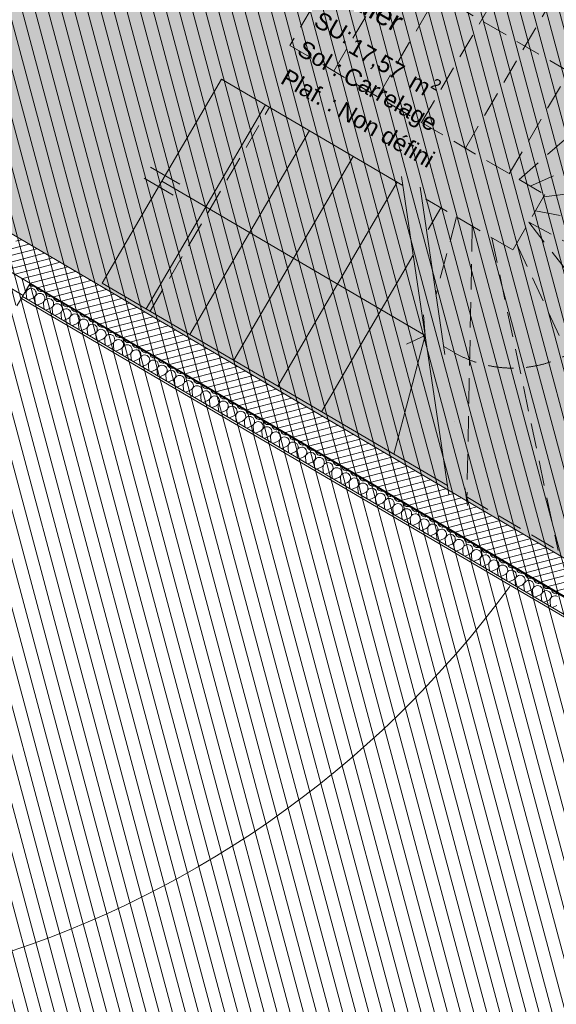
# Model space of a CAD drawing. Header units: millimetres. Extents: x -107151 to 48086, y -42122 to 43779.
# Tile 38 of 38: x -76294 to -73113, y 4220 to 10051. Entities that reach past the tile are written whole.
import ezdxf
from ezdxf.enums import TextEntityAlignment as Align

# ---------------------------------------------------------------- set-up
doc = ezdxf.new("R2010")
doc.units = ezdxf.units.MM
doc.header["$MEASUREMENT"] = 0
for name, pattern in [('Dotted', [6350, 0, -6350]), ('pointillé (1)', [225, 150, -75]), ('Points tirets petits', [2800, 1000, -400, 0, -400, 1000, 0])]:
    doc.linetypes.add(name, pattern=pattern)
for name, color, linetype in [('01-STR_Dalles.ARCHI', 7, 'Continuous'), ('01-STR_Escaliers et ascenseurs.ARCHI', 7, 'Continuous'), ('01-STR_Murs.ARCHI', 7, 'Continuous'), ('03-SURFACE _ Utile.ARCHI', 7, 'Continuous'), ('06-REP _ DESSIN.ARCHI', 7, 'Continuous'), ('Marques de Zone Archicad', 7, 'Continuous')]:
    doc.layers.add(name, color=color, linetype=linetype)
doc.styles.add('STYLE_GENERE_1', font='arial.ttf')
doc.styles.add('STYLE_GENERE_2', font='arial.ttf')
pattern_1 = [(104.61471, (0, 0), (36.286666, 9.461917), [])]
pattern_2 = [(14.61471, (0, 0), (-9.461917, 36.286666), [])]

# ---------------------------------------------------------------- blocks, each defined once
blk = doc.blocks.new('Dalle_2_1', base_point=(-87430.6, 4298.7))
at = {"layer": '01-STR_Dalles.ARCHI', "color": 7, "linetype": 'Continuous', "lineweight": 5, "flags": 128}
blk.add_lwpolyline([(-87430.6, 4298.7), (-82255.2, 1307.4), (-82677.4, 463.1), (-75900.5, -3502.5), (-71923.2, 3207), (-71765.3, 3113.4), (-70549.2, 5164.8), (-77730.5, 9364.8), (-76774.8, 10994.8), (-81450.8, 13736.5), (-82582.8, 11814.7), (-81961.1, 11448.4), (-82923.4, 9806), (-83760.5, 10296.5), (-83793.1, 10243.2)], close=True, dxfattribs=at)
blk = doc.blocks.new('Dalle_3_1', base_point=(-81450.8, 13736.5))
at = {"layer": '01-STR_Dalles.ARCHI', "color": 7, "linetype": 'Continuous', "lineweight": 5, "flags": 128}
blk.add_lwpolyline([(-81450.8, 13736.5), (-76774.8, 10994.8), (-77730.5, 9364.8), (-70549.2, 5164.8), (-71764.2, 3115.1), (-57563.3, -5087.3), (-51088.4, 5963.1), (-54159.8, 7737.2), (-53645.2, 8618.4), (-70022.2, 18073.7), (-71719.5, 15174.9), (-72107.6, 15402.3), (-72517.3, 14703.1), (-74370.6, 15789.9), (-74299.5, 15912), (-75655.6, 16704.1), (-73659.6, 20151.2), (-76001.6, 21503.4), (-76966, 19867.3), (-77467.6, 20161.2), (-80618.1, 15094.6), (-80627.9, 15078.8), (-81350.6, 13901.5), (-81352.8, 13902.8)], close=True, dxfattribs=at)
blk = doc.blocks.new('Palier_VEFA_19_1', base_point=(-74151.4, 9740.1))
at = {"layer": '03-SURFACE _ Utile.ARCHI', "linetype": 'Continuous', "lineweight": 0, "true_color": 0xe4e4e4}
blk.add_hatch(color=254, dxfattribs=at).paths.add_polyline_path([(-74215.4, 11242.9), (-75995.5, 12286.1), (-76758.1, 10984.9), (-76775.3, 10995.1), (-77629.4, 9537.3), (-72881.6, 6753.4), (-71267.6, 9515.4)])
at = {"layer": 'Marques de Zone Archicad', "color": 7, "lineweight": 5, "insert": (-74289.7, 9973.4), "char_height": 100, "attachment_point": 1, "rotation": 329.99971, "style": 'STYLE_GENERE_1'}
blk.add_mtext('\\A1;{\\pql;\\pt0,50;\\fArial|b0|i0|c0|p0;\\W1.000000;17,57\\fArial|b0|i0|c0|p0;\\W1.000000;\\A1{\\H.66x;\\S^  ;}\\fArial|b0|i0|c0|p0;\\W1.000000; m\\fArial|b0|i0|c0|p0;\\W1.000000;\\A1{\\H.66x;\\S2^  ;}}', dxfattribs=at)
at = {"layer": 'Marques de Zone Archicad', "color": 7, "lineweight": 5}
for tag, height, style, p in [('ROOM_NAME', 125, 'STYLE_GENERE_2', (-74390.7, 10303.3)), ('DUMMY_861', 125, 'STYLE_GENERE_2', (-73986.3, 10098.4)), ('measuredAreaCode', 100, 'STYLE_GENERE_1', (-74508.5, 10104.9)), ('DUMMY_862', 100, 'STYLE_GENERE_1', (-74606.8, 9934.8)), ('DUMMY_864', 100, 'STYLE_GENERE_1', (-74705, 9764.7)), ('DUMMY_863', 100, 'STYLE_GENERE_1', (-74336.1, 9778.5)), ('stFloorCovering', 100, 'STYLE_GENERE_1', (-74368.3, 9570.3))]:
    blk.add_attdef(tag, text='', height=height, rotation=329.99971, dxfattribs=dict(at, style=style)).set_placement(p, align=Align.TOP_LEFT)
blk = doc.blocks.new('Escalier_2_1')
at = {"layer": '01-STR_Escaliers et ascenseurs.ARCHI', "color": 7, "linetype": 'pointillé (1)', "lineweight": 5}
for p, q in [((-73985.1, 11107.1), (-74692, 9898.6)), ((-74431.9, 9746.5), (-73725, 10954.9)), ((-74171.8, 9594.4), (-73464.9, 10802.8)), ((-73911.7, 9442.2), (-73204.8, 10650.7)), ((-73651.6, 9290.1), (-72944.7, 10498.5)), ((-72828.5, 9619.5), (-74078.4, 10350.7)), ((-73391.6, 9137.9), (-72684.7, 10346.4)), ((-73334, 9104.3), (-72220.7, 10075)), ((-74692, 9898.6), (-73181.9, 9015.3)), ((-73267.3, 9065.2), (-71682.1, 9759.9)), ((-75520.5, 8324.1), (-74812.8, 9532)), ((-73189.7, 9001.8), (-71457.6, 9201.9)), ((-73371.2, 8687.3), (-73912.1, 9004.3)), ((-73181.9, 9015.3), (-73371.2, 8687.3)), ((-73796.8, 8936.7), (-73880.8, 8793.5)), ((-73704.7, 8882.8), (-73826, 8424.9)), ((-73237.2, 8919.6), (-71777.4, 8648)), ((-73611.3, 8828), (-73642.8, 7223.8)), ((-73276.6, 8851.3), (-72346.3, 7662.5)), ((-73276.6, 8851.3), (-72042.9, 8188.1)), ((-73495, 8759.9), (-73102.6, 6907.3)), ((-73349.5, 8725), (-72627.3, 7175.8)), ((-73780, 8115.5), (-73725.1, 8083.4)), ((-73647.9, 7226.8), (-72863.3, 6767.1))]:
    blk.add_line(p, q, dxfattribs=at)
at = {"layer": '01-STR_Escaliers et ascenseurs.ARCHI', "color": 7, "linetype": 'Continuous', "lineweight": 5}
for p, q in [((-75096.7, 9698.4), (-75804.5, 8490.5)), ((-74022.9, 9069.2), (-75096.7, 9698.4)), ((-74836.7, 9546), (-75544.5, 8338.1)), ((-74576.8, 9393.7), (-75284.5, 8185.8)), ((-74316.8, 9241.4), (-75024.6, 8033.5)), ((-75517.9, 9177.3), (-75345.4, 9076.2)), ((-75555.8, 9112.6), (-75383.3, 9011.5)), ((-74030.9, 9123), (-73750.6, 7237.9)), ((-75450.6, 9094.4), (-75190.6, 8942.1)), ((-74056.8, 9089.1), (-74764.6, 7881.1)), ((-75190.6, 8942.1), (-73890.8, 8180.4)), ((-73961.4, 8655.8), (-74504.6, 7728.8)), ((-75804.5, 8490.5), (-73758.6, 7291.7)), ((-73890.8, 8180.4), (-73900.6, 8302.1)), ((-73890.8, 8180.4), (-74076.8, 7478.1)), ((-74001.7, 8129.5), (-73890.8, 8180.4))]:
    blk.add_line(p, q, dxfattribs=at)
at = {"layer": '01-STR_Escaliers et ascenseurs.ARCHI', "color": 7, "linetype": 'Points tirets petits', "lineweight": 5}
blk.add_line((-73920.1, 9058.1), (-73639.9, 7173), dxfattribs=at)
at = {"layer": '01-STR_Escaliers et ascenseurs.ARCHI', "color": 7, "linetype": 'pointillé (1)', "lineweight": 5}
blk.add_arc((-73371.2, 8687.3), 700, 239.63202, 330.00011, dxfattribs=at)
blk = doc.blocks.new('Mur_57_1', base_point=(-76309.9, 8355.7))
at = {"layer": '01-STR_Murs.ARCHI', "linetype": 'Continuous', "lineweight": 0, "true_color": 0x000000}
h = blk.add_hatch(dxfattribs=at)
h.set_pattern_fill('Hachure_simple_0001', color=18, style=0, pattern_type=2)
h.set_pattern_definition(pattern_1)
h.paths.add_polyline_path([(-76233.1, 8486.7), (-76405.6, 8587.9), (-76449.6, 8512.8), (-76277.1, 8411.7)])
h = blk.add_hatch(dxfattribs=at)
h.set_pattern_fill('Hachure_simple_0001', color=18, style=0, pattern_type=2)
h.set_pattern_definition(pattern_1)
h.paths.add_polyline_path([(-76309.9, 8355.7), (-76273.5, 8417.7), (-76446.1, 8518.9), (-76469.5, 8479)])
h = blk.add_hatch(dxfattribs=at)
h.set_pattern_fill('Hachure_simple_0001', color=18, style=0, pattern_type=2)
h.set_pattern_definition(pattern_1)
h.paths.add_polyline_path([(-76277.1, 8411.7), (-76449.6, 8512.8), (-76456.2, 8501.6), (-76283.6, 8400.5)])
at = {"layer": '01-STR_Murs.ARCHI', "color": 7, "linetype": 'Continuous', "lineweight": 5}
for p, q in [((-76405.6, 8587.9), (-76449.6, 8512.8)), ((-76449.6, 8512.8), (-76456.2, 8501.6)), ((-76277.1, 8411.7), (-76233.1, 8486.7)), ((-76283.6, 8400.5), (-76277.1, 8411.7))]:
    blk.add_line(p, q, dxfattribs=at)
at = {"layer": '01-STR_Murs.ARCHI', "color": 7, "linetype": 'Continuous', "lineweight": 5, "flags": 128}
for points in [[(-76446.1, 8518.9), (-76469.5, 8479)], [(-76273.5, 8417.7), (-76446.1, 8518.9)], [(-76309.9, 8355.7), (-76273.5, 8417.7)]]:
    blk.add_lwpolyline(points, dxfattribs=at)
blk = doc.blocks.new('*X444')
at = {"layer": '01-STR_Murs.ARCHI', "color": 7, "linetype": 'Continuous', "lineweight": 5}
for p, q in [((-74498.7, 11730.5), (-74499.1, 11733.7)), ((-74488.4, 11724.4), (-74485.4, 11725.7)), ((-74447, 11700.2), (-74447.3, 11703.4)), ((-74436.6, 11694.1), (-74433.6, 11695.3)), ((-74395.2, 11669.8), (-74395.6, 11673)), ((-74384.8, 11663.8), (-74381.9, 11665)), ((-74343.4, 11639.5), (-74343.8, 11642.7)), ((-74333.1, 11633.4), (-74330.1, 11634.7)), ((-74291.7, 11609.1), (-74292, 11612.4)), ((-74281.3, 11603.1), (-74278.3, 11604.3)), ((-74239.9, 11578.8), (-74240.3, 11582)), ((-74229.5, 11572.7), (-74226.6, 11574)), ((-74188.1, 11548.5), (-74188.5, 11551.7)), ((-74177.8, 11542.4), (-74174.8, 11543.7)), ((-74136.4, 11518.1), (-74136.7, 11521.3)), ((-74126, 11512.1), (-74123, 11513.3)), ((-74084.6, 11487.8), (-74085, 11491)), ((-74074.2, 11481.7), (-74071.3, 11483)), ((-74032.8, 11457.5), (-74033.2, 11460.7)), ((-74022.5, 11451.4), (-74019.5, 11452.6)), ((-73981.1, 11427.1), (-73981.4, 11430.3)), ((-73970.7, 11421.1), (-73967.7, 11422.3)), ((-73929.3, 11396.8), (-73929.7, 11400)), ((-73918.9, 11390.7), (-73916, 11392)), ((-73877.5, 11366.5), (-73877.9, 11369.7)), ((-73867.2, 11360.4), (-73864.2, 11361.6)), ((-73825.8, 11336.1), (-73826.1, 11339.3)), ((-73815.4, 11330.1), (-73812.4, 11331.3)), ((-73774, 11305.8), (-73774.4, 11309)), ((-73763.6, 11299.7), (-73760.7, 11301)), ((-73722.2, 11275.5), (-73722.6, 11278.7)), ((-73711.9, 11269.4), (-73708.9, 11270.6)), ((-73670.5, 11245.1), (-73670.8, 11248.3)), ((-73660.1, 11239), (-73657.1, 11240.3)), ((-73618.7, 11214.8), (-73619.1, 11218)), ((-73608.3, 11208.7), (-73605.4, 11210)), ((-73566.9, 11184.4), (-73567.3, 11187.6)), ((-73556.6, 11178.4), (-73553.6, 11179.6)), ((-73515.2, 11154.1), (-73515.5, 11157.3)), ((-73504.8, 11148), (-73501.8, 11149.3)), ((-73463.4, 11123.8), (-73463.8, 11127)), ((-73453.1, 11117.7), (-73450.1, 11119)), ((-73411.6, 11093.4), (-73412, 11096.6)), ((-73401.3, 11087.4), (-73398.3, 11088.6)), ((-73359.9, 11063.1), (-73360.2, 11066.3)), ((-73349.5, 11057), (-73346.5, 11058.3)), ((-73308.1, 11032.8), (-73308.5, 11036)), ((-73297.8, 11026.7), (-73294.8, 11027.9)), ((-73256.3, 11002.4), (-73256.7, 11005.6)), ((-73246, 10996.4), (-73243, 10997.6)), ((-73204.6, 10972.1), (-73204.9, 10975.3)), ((-73194.2, 10966), (-73191.3, 10967.3)), ((-73152.8, 10941.8), (-73153.2, 10945)), ((-73142.5, 10935.7), (-73139.5, 10936.9)), ((-73101, 10911.4), (-73101.4, 10914.6)), ((-73090.7, 10905.4), (-73087.7, 10906.6)), ((-73049.3, 10881.1), (-73049.6, 10884.3)), ((-73038.9, 10875), (-73036, 10876.3)), ((-72997.5, 10850.7), (-72997.9, 10853.9)), ((-72987.2, 10844.7), (-72984.2, 10845.9)), ((-72945.7, 10820.4), (-72946.1, 10823.6)), ((-72935.4, 10814.3), (-72932.4, 10815.6)), ((-72894, 10790.1), (-72894.3, 10793.3)), ((-72883.6, 10784), (-72880.7, 10785.3)), ((-72842.2, 10759.7), (-72842.6, 10762.9)), ((-72831.9, 10753.7), (-72828.9, 10754.9)), ((-72790.4, 10729.4), (-72790.8, 10732.6)), ((-72780.1, 10723.3), (-72777.1, 10724.6)), ((-72738.7, 10699.1), (-72739, 10702.3)), ((-72728.3, 10693), (-72725.4, 10694.2)), ((-72686.9, 10668.7), (-72687.3, 10671.9)), ((-72676.6, 10662.7), (-72673.6, 10663.9)), ((-72635.1, 10638.4), (-72635.5, 10641.6)), ((-72624.8, 10632.3), (-72621.8, 10633.6)), ((-72583.4, 10608.1), (-72583.7, 10611.3)), ((-72573, 10602), (-72570.1, 10603.2)), ((-72531.6, 10577.7), (-72532, 10580.9)), ((-72521.3, 10571.7), (-72518.3, 10572.9)), ((-72479.9, 10547.4), (-72480.2, 10550.6)), ((-72469.5, 10541.3), (-72466.5, 10542.6)), ((-72428.1, 10517), (-72428.4, 10520.3)), ((-72417.7, 10511), (-72414.8, 10512.2)), ((-72376.3, 10486.7), (-72376.7, 10489.9)), ((-72366, 10480.6), (-72363, 10481.9)), ((-72324.6, 10456.4), (-72324.9, 10459.6)), ((-72314.2, 10450.3), (-72311.2, 10451.6)), ((-72272.8, 10426), (-72273.2, 10429.2)), ((-72262.4, 10420), (-72259.5, 10421.2)), ((-72221, 10395.7), (-72221.4, 10398.9)), ((-72210.7, 10389.6), (-72207.7, 10390.9)), ((-72169.3, 10365.4), (-72169.6, 10368.6)), ((-72158.9, 10359.3), (-72155.9, 10360.5)), ((-72117.5, 10335), (-72117.9, 10338.2)), ((-72107.1, 10329), (-72104.2, 10330.2)), ((-72065.7, 10304.7), (-72066.1, 10307.9)), ((-72055.4, 10298.6), (-72052.4, 10299.9)), ((-72014, 10274.4), (-72014.3, 10277.6)), ((-72003.6, 10268.3), (-72000.6, 10269.5)), ((-71962.2, 10244), (-71962.6, 10247.2)), ((-71951.8, 10238), (-71948.9, 10239.2)), ((-71910.4, 10213.7), (-71910.8, 10216.9)), ((-71900.1, 10207.6), (-71897.1, 10208.9)), ((-71858.7, 10183.4), (-71859, 10186.6)), ((-71848.3, 10177.3), (-71845.3, 10178.5)), ((-71806.9, 10153), (-71807.3, 10156.2)), ((-71796.5, 10146.9), (-71793.6, 10148.2)), ((-71755.1, 10122.7), (-71755.5, 10125.9)), ((-71744.8, 10116.6), (-71741.8, 10117.9)), ((-71703.4, 10092.3), (-71703.7, 10095.5)), ((-71693, 10086.3), (-71690, 10087.5)), ((-71651.6, 10062), (-71652, 10065.2)), ((-71641.2, 10055.9), (-71638.3, 10057.2)), ((-71599.8, 10031.7), (-71600.2, 10034.9)), ((-71589.5, 10025.6), (-71586.5, 10026.9)), ((-71548.1, 10001.3), (-71548.4, 10004.5)), ((-71537.7, 9995.3), (-71534.7, 9996.5)), ((-71496.3, 9971), (-71496.7, 9974.2)), ((-71485.9, 9964.9), (-71483, 9966.2)), ((-71444.5, 9940.7), (-71444.9, 9943.9)), ((-71434.2, 9934.6), (-71431.2, 9935.8)), ((-71392.8, 9910.3), (-71393.1, 9913.5)), ((-71382.4, 9904.3), (-71379.4, 9905.5)), ((-71341, 9880), (-71341.4, 9883.2)), ((-71330.6, 9873.9), (-71327.7, 9875.2)), ((-71289.2, 9849.7), (-71289.6, 9852.9)), ((-71278.9, 9843.6), (-71275.9, 9844.8)), ((-71237.5, 9819.3), (-71237.8, 9822.5)), ((-71227.1, 9813.3), (-71224.1, 9814.5)), ((-71185.7, 9789), (-71186.1, 9792.2)), ((-71175.3, 9782.9), (-71172.4, 9784.2)), ((-71133.9, 9758.6), (-71134.3, 9761.8)), ((-71123.6, 9752.6), (-71120.6, 9753.8)), ((-71082.2, 9728.3), (-71082.5, 9731.5)), ((-71071.8, 9722.2), (-71068.8, 9723.5)), ((-71030.4, 9698), (-71030.8, 9701.2)), ((-71020, 9691.9), (-71017.1, 9693.2)), ((-70978.6, 9667.6), (-70979, 9670.8)), ((-70968.3, 9661.6), (-70965.3, 9662.8))]:
    blk.add_line(p, q, dxfattribs=at)
for centre, start, end in [((-74528.5, 11727.1), 282.74228, 6.49859), ((-74476.8, 11696.8), 112.7588, 6.49859), ((-74536, 11655), 59.6287, 78.0833), ((-74536, 11655), 303.05115, 59.6287), ((-74425, 11666.4), 112.7588, 6.49859), ((-74373.2, 11636.1), 112.7588, 6.49859), ((-74484.3, 11624.7), 59.6287, 176.20624), ((-74484.3, 11624.7), 303.05115, 59.6287), ((-74432.5, 11594.3), 59.6287, 176.20624), ((-74432.5, 11594.3), 303.05115, 59.6287), ((-74321.5, 11605.8), 112.7588, 6.49859), ((-74380.7, 11564), 59.6287, 176.20624), ((-74380.7, 11564), 303.05115, 59.6287), ((-74329, 11533.6), 59.6287, 176.20624), ((-74329, 11533.6), 303.05115, 59.6287), ((-74269.7, 11575.4), 112.7588, 6.49859), ((-74217.9, 11545.1), 112.7588, 6.49859), ((-74277.2, 11503.3), 59.6287, 176.20624), ((-74277.2, 11503.3), 303.05115, 59.6287), ((-74225.4, 11473), 59.6287, 176.20624), ((-74225.4, 11473), 303.05115, 59.6287), ((-74166.2, 11514.7), 112.7588, 6.49859), ((-74114.4, 11484.4), 112.7588, 6.49859), ((-74173.7, 11442.6), 59.6287, 176.20624), ((-74173.7, 11442.6), 303.05115, 59.6287), ((-74121.9, 11412.3), 59.6287, 176.20624), ((-74121.9, 11412.3), 303.05115, 59.6287), ((-74062.6, 11454.1), 112.7588, 6.49859), ((-74010.9, 11423.7), 112.7588, 6.49859), ((-74070.1, 11382), 59.6287, 176.20624), ((-74070.1, 11382), 303.05115, 59.6287), ((-74018.4, 11351.6), 59.6287, 176.20624), ((-74018.4, 11351.6), 303.05115, 59.6287), ((-73959.1, 11393.4), 112.7588, 6.49859), ((-73907.3, 11363.1), 112.7588, 6.49859), ((-73966.6, 11321.3), 59.6287, 176.20625), ((-73966.6, 11321.3), 303.05115, 59.6287), ((-73914.8, 11291), 59.6287, 176.20625), ((-73914.8, 11291), 303.05115, 59.6287), ((-73855.6, 11332.7), 112.7588, 6.49859), ((-73803.8, 11302.4), 112.7588, 6.49859), ((-73863.1, 11260.6), 59.6287, 176.20625), ((-73863.1, 11260.6), 303.05114, 59.6287), ((-73811.3, 11230.3), 59.6287, 176.20625), ((-73811.3, 11230.3), 303.05114, 59.6287), ((-73752, 11272.1), 112.7588, 6.49859), ((-73700.3, 11241.7), 112.7588, 6.49859), ((-73759.5, 11199.9), 59.6287, 176.20625), ((-73759.5, 11199.9), 303.05114, 59.6287), ((-73707.8, 11169.6), 59.6287, 176.20625), ((-73648.5, 11211.4), 112.7588, 6.49859), ((-73596.7, 11181), 112.7588, 6.49859), ((-73707.8, 11169.6), 303.05114, 59.6287), ((-73656, 11139.3), 59.6287, 176.20625), ((-73656, 11139.3), 303.05114, 59.6287), ((-73604.2, 11108.9), 59.6287, 176.20625), ((-73545, 11150.7), 112.7588, 6.49859), ((-73493.2, 11120.4), 112.7588, 6.49859), ((-73604.2, 11108.9), 303.05114, 59.6287), ((-73552.5, 11078.6), 59.6287, 176.20625), ((-73552.5, 11078.6), 303.05114, 59.6287), ((-73441.4, 11090), 112.7588, 6.49859), ((-73389.7, 11059.7), 112.7588, 6.49859), ((-73500.7, 11048.3), 59.6287, 176.20625), ((-73500.7, 11048.3), 303.05114, 59.6287), ((-73448.9, 11017.9), 59.6287, 176.20625), ((-73448.9, 11017.9), 303.05114, 59.6287), ((-73337.9, 11029.4), 112.7588, 6.49859), ((-73286.1, 10999), 112.7588, 6.49859), ((-73397.2, 10987.6), 59.6287, 176.20625), ((-73397.2, 10987.6), 303.05114, 59.6287), ((-73345.4, 10957.3), 59.6287, 176.20625), ((-73345.4, 10957.3), 303.05114, 59.6287), ((-73234.4, 10968.7), 112.7588, 6.49859), ((-73182.6, 10938.4), 112.7588, 6.49859), ((-73293.6, 10926.9), 59.6287, 176.20626), ((-73293.6, 10926.9), 303.05114, 59.6287), ((-73241.9, 10896.6), 59.6287, 176.20626), ((-73241.9, 10896.6), 303.05114, 59.6287), ((-73130.8, 10908), 112.7588, 6.49859), ((-73079.1, 10877.7), 112.7588, 6.49859), ((-73190.1, 10866.2), 59.6287, 176.20626), ((-73190.1, 10866.2), 303.05114, 59.6287), ((-73138.3, 10835.9), 59.6287, 176.20626), ((-73138.3, 10835.9), 303.05113, 59.6287), ((-73027.3, 10847.4), 112.7588, 6.49859), ((-73086.6, 10805.6), 59.6287, 176.20626), ((-73086.6, 10805.6), 303.05113, 59.6287), ((-73034.8, 10775.2), 59.6287, 176.20626), ((-73034.8, 10775.2), 303.05113, 59.6287), ((-72975.6, 10817), 112.7588, 6.49859), ((-72923.8, 10786.7), 112.7588, 6.49859), ((-72983, 10744.9), 59.6287, 176.20626), ((-72983, 10744.9), 303.05113, 59.6287), ((-72931.3, 10714.6), 59.6287, 176.20626), ((-72931.3, 10714.6), 303.05113, 59.6287), ((-72872, 10756.3), 112.7588, 6.49859), ((-72820.3, 10726), 112.7588, 6.49859), ((-72879.5, 10684.2), 59.6287, 176.20626), ((-72879.5, 10684.2), 303.05113, 59.6287), ((-72827.7, 10653.9), 59.6287, 176.20626), ((-72827.7, 10653.9), 303.05113, 59.6287), ((-72768.5, 10695.7), 112.7588, 6.49859), ((-72716.7, 10665.3), 112.7588, 6.49859), ((-72776, 10623.6), 59.6287, 176.20626), ((-72776, 10623.6), 303.05113, 59.6287), ((-72724.2, 10593.2), 59.6287, 176.20626), ((-72724.2, 10593.2), 303.05113, 59.6287), ((-72665, 10635), 112.7588, 6.49859), ((-72613.2, 10604.7), 112.7588, 6.49859), ((-72672.4, 10562.9), 59.6287, 176.20626), ((-72672.4, 10562.9), 303.05113, 59.6287), ((-72620.7, 10532.6), 59.6287, 176.20627), ((-72620.7, 10532.6), 303.05113, 59.6287), ((-72561.4, 10574.3), 112.7588, 6.49859), ((-72509.7, 10544), 112.7588, 6.49859), ((-72568.9, 10502.2), 59.6287, 176.20627), ((-72568.9, 10502.2), 303.05113, 59.6287), ((-72517.1, 10471.9), 59.6287, 176.20627), ((-72517.1, 10471.9), 303.05113, 59.6287), ((-72457.9, 10513.7), 112.7588, 6.49859), ((-72406.1, 10483.3), 112.7588, 6.49859), ((-72465.4, 10441.5), 59.6287, 176.20627), ((-72465.4, 10441.5), 303.05112, 59.6287), ((-72413.6, 10411.2), 59.6287, 176.20627), ((-72354.4, 10453), 112.7588, 6.49859), ((-72302.6, 10422.6), 112.7588, 6.49859), ((-72413.6, 10411.2), 303.05112, 59.6287), ((-72361.8, 10380.9), 59.6287, 176.20627), ((-72361.8, 10380.9), 303.05112, 59.6287), ((-72310.1, 10350.5), 59.6287, 176.20627), ((-72250.8, 10392.3), 112.7588, 6.49859), ((-72199.1, 10362), 112.7588, 6.49859), ((-72310.1, 10350.5), 303.05112, 59.6287), ((-72258.3, 10320.2), 59.6287, 176.20627), ((-72258.3, 10320.2), 303.05112, 59.6287), ((-72147.3, 10331.6), 112.7588, 6.49859), ((-72095.5, 10301.3), 112.7588, 6.49859), ((-72206.5, 10289.9), 59.6287, 176.20627), ((-72206.5, 10289.9), 303.05112, 59.6287), ((-72154.8, 10259.5), 59.6287, 176.20627), ((-72154.8, 10259.5), 303.05112, 59.6287), ((-72043.8, 10271), 112.7588, 6.49859), ((-71992, 10240.6), 112.7588, 6.49859), ((-72103, 10229.2), 59.6287, 176.20627), ((-72103, 10229.2), 303.05112, 59.6287), ((-72051.3, 10198.9), 59.6287, 176.20627), ((-72051.3, 10198.9), 303.05112, 59.6287), ((-71940.2, 10210.3), 112.7588, 6.49859), ((-71888.5, 10180), 112.7588, 6.49859), ((-71999.5, 10168.5), 59.6287, 176.20627), ((-71999.5, 10168.5), 303.05112, 59.6287), ((-71947.7, 10138.2), 59.6287, 176.20628), ((-71947.7, 10138.2), 303.05112, 59.6287), ((-71836.7, 10149.6), 112.7588, 6.49859), ((-71784.9, 10119.3), 112.7588, 6.49859), ((-71896, 10107.8), 59.6287, 176.20628), ((-71896, 10107.8), 303.05112, 59.6287), ((-71844.2, 10077.5), 59.6287, 176.20628), ((-71844.2, 10077.5), 303.05112, 59.6287), ((-71733.2, 10088.9), 112.7588, 6.49859), ((-71792.4, 10047.2), 59.6287, 176.20628), ((-71792.4, 10047.2), 303.05111, 59.6287), ((-71740.7, 10016.8), 59.6287, 176.20628), ((-71740.7, 10016.8), 303.05111, 59.6287), ((-71681.4, 10058.6), 112.7588, 6.49859), ((-71629.6, 10028.3), 112.7588, 6.49859), ((-71688.9, 9986.5), 59.6287, 176.20628), ((-71688.9, 9986.5), 303.05111, 59.6287), ((-71637.1, 9956.2), 59.6287, 176.20628), ((-71637.1, 9956.2), 303.05111, 59.6287), ((-71577.9, 9997.9), 112.7588, 6.49859), ((-71526.1, 9967.6), 112.7588, 6.49859), ((-71585.4, 9925.8), 59.6287, 176.20628), ((-71585.4, 9925.8), 303.05111, 59.6287), ((-71533.6, 9895.5), 59.6287, 176.20628), ((-71533.6, 9895.5), 303.05111, 59.6287), ((-71474.3, 9937.3), 112.7588, 6.49859), ((-71422.6, 9906.9), 112.7588, 6.49859), ((-71481.8, 9865.2), 59.6287, 176.20628), ((-71481.8, 9865.2), 303.05111, 59.6287), ((-71430.1, 9834.8), 59.6287, 176.20628), ((-71430.1, 9834.8), 303.05111, 59.6287), ((-71370.8, 9876.6), 112.7588, 6.49859), ((-71319, 9846.3), 112.7588, 6.49859), ((-71378.3, 9804.5), 59.6287, 176.20628), ((-71378.3, 9804.5), 303.05111, 59.6287), ((-71326.5, 9774.1), 59.6287, 176.20628), ((-71326.5, 9774.1), 303.05111, 59.6287), ((-71267.3, 9815.9), 112.7588, 6.49859), ((-71215.5, 9785.6), 112.7588, 6.49859), ((-71274.8, 9743.8), 59.6287, 176.20628), ((-71274.8, 9743.8), 303.05111, 59.6287), ((-71223, 9713.5), 59.6287, 176.20629), ((-71223, 9713.5), 303.05111, 59.6287), ((-71163.7, 9755.3), 112.7588, 6.49859), ((-71112, 9724.9), 112.7588, 6.49859), ((-71171.2, 9683.1), 59.6287, 176.20629), ((-71171.2, 9683.1), 303.05111, 59.6287), ((-71119.5, 9652.8), 59.6287, 176.20629), ((-71060.2, 9694.6), 112.7588, 6.49859), ((-71008.4, 9664.2), 112.7588, 248.42134), ((-71119.5, 9652.8), 303.0511, 59.6287), ((-71067.7, 9622.5), 59.6287, 176.20629), ((-71067.7, 9622.5), 9.22059, 59.6287), ((-71008.4, 9664.2), 343.55299, 6.49859), ((-70956.7, 9633.9), 112.7588, 123.97524)]:
    blk.add_arc(centre, 30, start, end, dxfattribs=at)
blk = doc.blocks.new('Mur_125_1', base_point=(-76254.4, 12437.8))
at = {"layer": '01-STR_Murs.ARCHI', "color": 7, "lineweight": 5}
blk.add_blockref('*X444', (0, 0), dxfattribs=at)
blk = doc.blocks.new('*X490')
at = {"layer": '01-STR_Murs.ARCHI', "color": 7, "linetype": 'Continuous', "lineweight": 5}
for p, q in [((-76252.6, 8397.3), (-76255.9, 8426.6)), ((-76241.7, 8391), (-76214.5, 8402.4)), ((-76200.9, 8367), (-76204.2, 8396.3)), ((-76190, 8360.6), (-76162.8, 8372)), ((-76149.1, 8336.6), (-76152.4, 8366)), ((-76138.2, 8330.3), (-76111, 8341.7)), ((-76097.3, 8306.3), (-76100.7, 8335.6)), ((-76086.5, 8299.9), (-76059.3, 8311.3)), ((-76045.6, 8275.9), (-76048.9, 8305.3)), ((-76034.7, 8269.6), (-76007.5, 8281)), ((-75993.8, 8245.6), (-75997.1, 8274.9)), ((-75983, 8239.2), (-75955.7, 8250.6)), ((-75942.1, 8215.2), (-75945.4, 8244.6)), ((-75931.2, 8208.9), (-75904, 8220.3)), ((-75890.3, 8184.9), (-75893.6, 8214.2)), ((-75879.4, 8178.5), (-75852.2, 8189.9)), ((-75838.5, 8154.5), (-75841.9, 8183.9)), ((-75827.7, 8148.2), (-75800.5, 8159.6)), ((-75786.8, 8124.2), (-75790.1, 8153.5)), ((-75775.9, 8117.8), (-75748.7, 8129.2)), ((-75735, 8093.8), (-75738.4, 8123.2)), ((-75724.2, 8087.5), (-75696.9, 8098.9)), ((-75683.3, 8063.5), (-75686.6, 8092.8)), ((-75672.4, 8057.1), (-75645.2, 8068.5)), ((-75631.5, 8033.1), (-75634.8, 8062.5)), ((-75620.6, 8026.8), (-75593.4, 8038.2)), ((-75579.7, 8002.8), (-75583.1, 8032.1)), ((-75568.9, 7996.4), (-75541.7, 8007.8)), ((-75528, 7972.5), (-75531.3, 8001.8)), ((-75517.1, 7966.1), (-75489.9, 7977.5)), ((-75476.2, 7942.1), (-75479.6, 7971.4)), ((-75465.4, 7935.7), (-75438.2, 7947.1)), ((-75424.5, 7911.8), (-75427.8, 7941.1)), ((-75413.6, 7905.4), (-75386.4, 7916.8)), ((-75372.7, 7881.4), (-75376, 7910.7)), ((-75361.8, 7875), (-75334.6, 7886.4)), ((-75321, 7851.1), (-75324.3, 7880.4)), ((-75310.1, 7844.7), (-75282.9, 7856.1)), ((-75269.2, 7820.7), (-75272.5, 7850)), ((-75258.3, 7814.3), (-75231.1, 7825.7)), ((-75217.4, 7790.4), (-75220.8, 7819.7)), ((-75206.6, 7784), (-75179.4, 7795.4)), ((-75165.7, 7760), (-75169, 7789.3)), ((-75154.8, 7753.6), (-75127.6, 7765)), ((-75113.9, 7729.7), (-75117.3, 7759)), ((-75103.1, 7723.3), (-75075.8, 7734.7)), ((-75062.2, 7699.3), (-75065.5, 7728.6)), ((-75051.3, 7692.9), (-75024.1, 7704.3)), ((-75010.4, 7669), (-75013.7, 7698.3)), ((-74999.5, 7662.6), (-74972.3, 7674)), ((-74958.6, 7638.6), (-74962, 7667.9)), ((-74947.8, 7632.2), (-74920.6, 7643.7)), ((-74906.9, 7608.3), (-74910.2, 7637.6)), ((-74896, 7601.9), (-74868.8, 7613.3)), ((-74855.1, 7577.9), (-74858.5, 7607.2)), ((-74844.3, 7571.5), (-74817.1, 7583)), ((-74803.4, 7547.6), (-74806.7, 7576.9)), ((-74792.5, 7541.2), (-74765.3, 7552.6)), ((-74751.6, 7517.2), (-74754.9, 7546.5)), ((-74740.7, 7510.8), (-74713.5, 7522.3)), ((-74699.9, 7486.9), (-74703.2, 7516.2)), ((-74689, 7480.5), (-74661.8, 7491.9)), ((-74648.1, 7456.5), (-74651.4, 7485.8)), ((-74637.2, 7450.2), (-74610, 7461.6)), ((-74596.3, 7426.2), (-74599.7, 7455.5)), ((-74585.5, 7419.8), (-74558.3, 7431.2)), ((-74544.6, 7395.8), (-74547.9, 7425.1)), ((-74533.7, 7389.5), (-74506.5, 7400.9)), ((-74492.8, 7365.5), (-74496.1, 7394.8)), ((-74482, 7359.1), (-74454.7, 7370.5)), ((-74441.1, 7335.1), (-74444.4, 7364.4)), ((-74430.2, 7328.8), (-74403, 7340.2)), ((-74389.3, 7304.8), (-74392.6, 7334.1)), ((-74378.4, 7298.4), (-74351.2, 7309.8)), ((-74337.5, 7274.4), (-74340.9, 7303.7)), ((-74326.7, 7268.1), (-74299.5, 7279.5)), ((-74285.8, 7244.1), (-74289.1, 7273.4)), ((-74274.9, 7237.7), (-74247.7, 7249.1)), ((-74234, 7213.7), (-74237.4, 7243)), ((-74223.2, 7207.4), (-74195.9, 7218.8)), ((-74182.3, 7183.4), (-74185.6, 7212.7)), ((-74171.4, 7177), (-74144.2, 7188.4)), ((-74130.5, 7153), (-74133.8, 7182.4)), ((-74119.6, 7146.7), (-74092.4, 7158.1)), ((-74078.7, 7122.7), (-74082.1, 7152)), ((-74067.9, 7116.3), (-74040.7, 7127.7)), ((-74027, 7092.3), (-74030.3, 7121.7)), ((-74016.1, 7086), (-73988.9, 7097.4)), ((-73975.2, 7062), (-73978.6, 7091.3)), ((-73964.4, 7055.6), (-73937.2, 7067)), ((-73923.5, 7031.6), (-73926.8, 7061)), ((-73912.6, 7025.3), (-73885.4, 7036.7)), ((-73871.7, 7001.3), (-73875, 7030.6)), ((-73860.8, 6994.9), (-73833.6, 7006.3)), ((-73820, 6970.9), (-73823.3, 7000.3)), ((-73809.1, 6964.6), (-73781.9, 6976)), ((-73768.2, 6940.6), (-73771.5, 6969.9)), ((-73757.3, 6934.2), (-73730.1, 6945.6)), ((-73716.4, 6910.2), (-73719.8, 6939.6)), ((-73705.6, 6903.9), (-73678.4, 6915.3)), ((-73664.7, 6879.9), (-73668, 6909.2)), ((-73653.8, 6873.5), (-73626.6, 6884.9)), ((-73612.9, 6849.5), (-73616.3, 6878.9)), ((-73602.1, 6843.2), (-73574.8, 6854.6)), ((-73561.2, 6819.2), (-73564.5, 6848.5)), ((-73550.3, 6812.8), (-73523.1, 6824.2)), ((-73509.4, 6788.9), (-73512.7, 6818.2)), ((-73498.5, 6782.5), (-73471.3, 6793.9)), ((-73457.6, 6758.5), (-73461, 6787.8)), ((-73446.8, 6752.1), (-73419.6, 6763.5)), ((-73405.9, 6728.2), (-73409.2, 6757.5)), ((-73395, 6721.8), (-73367.8, 6733.2)), ((-73354.1, 6697.8), (-73357.5, 6727.1)), ((-73343.3, 6691.4), (-73316.1, 6702.8)), ((-73302.4, 6667.5), (-73305.7, 6696.8)), ((-73291.5, 6661.1), (-73264.3, 6672.5)), ((-73250.6, 6637.1), (-73253.9, 6666.4)), ((-73239.7, 6630.7), (-73212.5, 6642.1)), ((-73198.9, 6606.8), (-73202.2, 6636.1)), ((-73188, 6600.4), (-73160.8, 6611.8)), ((-73147.1, 6576.4), (-73150.4, 6605.7)), ((-73136.2, 6570), (-73109, 6581.4))]:
    blk.add_line(p, q, dxfattribs=at)
for centre, start, end in [((-76277.9, 8460.4), 297.28345, 1.94597), ((-76226.1, 8430), 59.61471, 186.48461), ((-76218.6, 8502.1), 230.69618, 286.24184), ((-76226.1, 8430), 292.74481, 59.61471), ((-76166.9, 8471.8), 192.98758, 286.24184), ((-76174.4, 8399.7), 59.61471, 186.48461), ((-76174.4, 8399.7), 292.74481, 59.61471), ((-76122.6, 8369.3), 59.61471, 186.48461), ((-76115.1, 8441.4), 192.98758, 286.24184), ((-76063.4, 8411.1), 192.98758, 286.24184), ((-76122.6, 8369.3), 292.74481, 59.61471), ((-76070.9, 8339), 59.61471, 186.48461), ((-76070.9, 8339), 292.74481, 59.61471), ((-76019.1, 8308.6), 59.61471, 186.48461), ((-76011.6, 8380.8), 192.98758, 286.24184), ((-75959.8, 8350.4), 192.98758, 286.24184), ((-76019.1, 8308.6), 292.74481, 59.61471), ((-75967.3, 8278.3), 59.61471, 186.48461), ((-75967.3, 8278.3), 292.74481, 59.61471), ((-75908.1, 8320.1), 192.98758, 286.24184), ((-75856.3, 8289.7), 192.98758, 286.24184), ((-75915.6, 8247.9), 59.61471, 186.48461), ((-75915.6, 8247.9), 292.74481, 59.61471), ((-75863.8, 8217.6), 59.61471, 186.48461), ((-75863.8, 8217.6), 292.74481, 59.61471), ((-75804.6, 8259.4), 192.98758, 286.24184), ((-75752.8, 8229), 192.98758, 286.24184), ((-75812.1, 8187.2), 59.61471, 186.48461), ((-75812.1, 8187.2), 292.74481, 59.61471), ((-75760.3, 8156.9), 59.61471, 186.48461), ((-75760.3, 8156.9), 292.74481, 59.61471), ((-75701, 8198.7), 192.98758, 286.24184), ((-75708.5, 8126.5), 59.61471, 186.48461), ((-75708.5, 8126.5), 292.74481, 59.61471), ((-75656.8, 8096.2), 59.61471, 186.48461), ((-75649.3, 8168.3), 192.98758, 286.24184), ((-75656.8, 8096.2), 292.74481, 59.61471), ((-75597.5, 8138), 192.98758, 286.24184), ((-75605, 8065.9), 59.61471, 186.48461), ((-75605, 8065.9), 292.74481, 59.61471), ((-75553.3, 8035.5), 59.61471, 186.48461), ((-75545.8, 8107.6), 192.98758, 286.24184), ((-75553.3, 8035.5), 292.74481, 59.61471), ((-75494, 8077.3), 192.98758, 286.24184), ((-75501.5, 8005.2), 59.61471, 186.48461), ((-75501.5, 8005.2), 292.74481, 59.61471), ((-75449.8, 7974.8), 59.61471, 186.48461), ((-75442.3, 8046.9), 192.98758, 286.24184), ((-75449.8, 7974.8), 292.74481, 59.61471), ((-75390.5, 8016.6), 192.98758, 286.24184), ((-75398, 7944.5), 59.61471, 186.48461), ((-75398, 7944.5), 292.74481, 59.61471), ((-75346.2, 7914.1), 59.61471, 186.48461), ((-75338.7, 7986.2), 192.98758, 286.24184), ((-75346.2, 7914.1), 292.74481, 59.61471), ((-75287, 7955.9), 192.98758, 286.24184), ((-75294.5, 7883.8), 59.61471, 186.48461), ((-75294.5, 7883.8), 292.74481, 59.61471), ((-75242.7, 7853.4), 59.61471, 186.48461), ((-75235.2, 7925.5), 192.98758, 286.24184), ((-75242.7, 7853.4), 292.74481, 59.61471), ((-75183.5, 7895.2), 192.98758, 286.24184), ((-75191, 7823.1), 59.61471, 186.48461), ((-75191, 7823.1), 292.74481, 59.61471), ((-75139.2, 7792.7), 59.61471, 186.48461), ((-75131.7, 7864.8), 192.98758, 286.24184), ((-75139.2, 7792.7), 292.74481, 59.61471), ((-75079.9, 7834.5), 192.98758, 286.24184), ((-75087.4, 7762.4), 59.61471, 186.48461), ((-75087.4, 7762.4), 292.74481, 59.61471), ((-75035.7, 7732), 59.61471, 186.48461), ((-75028.2, 7804.1), 192.98758, 286.24184), ((-75035.7, 7732), 292.74481, 59.61471), ((-74976.4, 7773.8), 192.98758, 286.24184), ((-74983.9, 7701.7), 59.61471, 186.48461), ((-74983.9, 7701.7), 292.74481, 59.61471), ((-74932.2, 7671.3), 59.61471, 186.48461), ((-74924.7, 7743.4), 192.98758, 286.24184), ((-74932.2, 7671.3), 292.74481, 59.61471), ((-74872.9, 7713.1), 192.98758, 286.24184), ((-74880.4, 7641), 59.61471, 186.48461), ((-74880.4, 7641), 292.74481, 59.61471), ((-74828.7, 7610.6), 59.61471, 186.48461), ((-74821.1, 7682.7), 192.98758, 286.24184), ((-74769.4, 7652.4), 192.98758, 286.24184), ((-74828.7, 7610.6), 292.74481, 59.61471), ((-74776.9, 7580.3), 59.61471, 186.48461), ((-74776.9, 7580.3), 292.74481, 59.61471), ((-74717.6, 7622), 192.98758, 286.24184), ((-74665.9, 7591.7), 192.98758, 286.24184), ((-74725.1, 7549.9), 59.61471, 186.48461), ((-74725.1, 7549.9), 292.74481, 59.61471), ((-74673.4, 7519.6), 59.61471, 186.48461), ((-74673.4, 7519.6), 292.74481, 59.61471), ((-74614.1, 7561.3), 192.98758, 286.24184), ((-74562.4, 7531), 192.98758, 286.24184), ((-74621.6, 7489.2), 59.61471, 186.48461), ((-74621.6, 7489.2), 292.74481, 59.61471), ((-74569.9, 7458.9), 59.61471, 186.48461), ((-74569.9, 7458.9), 292.74481, 59.61471), ((-74510.6, 7500.6), 192.98758, 286.24184), ((-74518.1, 7428.5), 59.61471, 186.48461), ((-74518.1, 7428.5), 292.74481, 59.61471), ((-74466.3, 7398.2), 59.61471, 186.48461), ((-74458.8, 7470.3), 192.98758, 286.24184), ((-74466.3, 7398.2), 292.74481, 59.61471), ((-74407.1, 7439.9), 192.98758, 286.24184), ((-74414.6, 7367.8), 59.61471, 186.48461), ((-74414.6, 7367.8), 292.74481, 59.61471), ((-74362.8, 7337.5), 59.61471, 186.48461), ((-74355.3, 7409.6), 192.98758, 286.24184), ((-74362.8, 7337.5), 292.74481, 59.61471), ((-74303.6, 7379.2), 192.98758, 286.24184), ((-74311.1, 7307.1), 59.61471, 186.48461), ((-74311.1, 7307.1), 292.74481, 59.61471), ((-74259.3, 7276.8), 59.61471, 186.48461), ((-74251.8, 7348.9), 192.98758, 286.24184), ((-74259.3, 7276.8), 292.74481, 59.61471), ((-74200, 7318.5), 192.98758, 286.24184), ((-74207.5, 7246.4), 59.61471, 186.48461), ((-74207.5, 7246.4), 292.74481, 59.61471), ((-74155.8, 7216.1), 59.61471, 186.48461), ((-74148.3, 7288.2), 192.98758, 286.24184), ((-74155.8, 7216.1), 292.74481, 59.61471), ((-74096.5, 7257.8), 192.98758, 286.24184), ((-74104, 7185.7), 59.61471, 186.48461), ((-74104, 7185.7), 292.74481, 59.61471), ((-74052.3, 7155.4), 59.61471, 186.48461), ((-74044.8, 7227.5), 192.98758, 286.24184), ((-74052.3, 7155.4), 292.74481, 59.61471), ((-73993, 7197.1), 192.98758, 286.24184), ((-74000.5, 7125), 59.61471, 186.48461), ((-74000.5, 7125), 292.74481, 59.61471), ((-73948.8, 7094.7), 59.61471, 186.48461), ((-73941.3, 7166.8), 192.98758, 286.24184), ((-73948.8, 7094.7), 292.74481, 59.61471), ((-73889.5, 7136.5), 192.98758, 286.24184), ((-73897, 7064.3), 59.61471, 186.48461), ((-73897, 7064.3), 292.74481, 59.61471), ((-73845.2, 7034), 59.61471, 186.48461), ((-73837.7, 7106.1), 192.98758, 286.24184), ((-73845.2, 7034), 292.74481, 59.61471), ((-73786, 7075.8), 192.98758, 286.24184), ((-73793.5, 7003.6), 59.61471, 186.48461), ((-73793.5, 7003.6), 292.74481, 59.61471), ((-73741.7, 6973.3), 59.61471, 186.48461), ((-73734.2, 7045.4), 192.98758, 286.24184), ((-73741.7, 6973.3), 292.74481, 59.61471), ((-73682.5, 7015.1), 192.98758, 286.24184), ((-73690, 6942.9), 59.61471, 186.48461), ((-73690, 6942.9), 292.74481, 59.61471), ((-73638.2, 6912.6), 59.61471, 186.48461), ((-73630.7, 6984.7), 192.98758, 286.24184), ((-73578.9, 6954.4), 192.98758, 286.24184), ((-73638.2, 6912.6), 292.74481, 59.61471), ((-73586.4, 6882.3), 59.61471, 186.48461), ((-73586.4, 6882.3), 292.74481, 59.61471), ((-73534.7, 6851.9), 59.61471, 186.48461), ((-73527.2, 6924), 192.98758, 286.24184), ((-73475.4, 6893.7), 192.98758, 286.24184), ((-73534.7, 6851.9), 292.74481, 59.61471), ((-73482.9, 6821.6), 59.61471, 186.48461), ((-73482.9, 6821.6), 292.74481, 59.61471), ((-73423.7, 6863.3), 192.98758, 286.24184), ((-73371.9, 6833), 192.98758, 286.24184), ((-73431.2, 6791.2), 59.61471, 186.48461), ((-73431.2, 6791.2), 292.74481, 59.61471), ((-73379.4, 6760.9), 59.61471, 186.48461), ((-73379.4, 6760.9), 292.74481, 59.61471), ((-73320.1, 6802.6), 192.98758, 286.24184), ((-73268.4, 6772.3), 192.98758, 286.24184), ((-73327.7, 6730.5), 59.61471, 186.48461), ((-73327.7, 6730.5), 292.74481, 59.61471), ((-73275.9, 6700.2), 59.61471, 186.48461), ((-73275.9, 6700.2), 292.74481, 59.61471), ((-73216.6, 6741.9), 192.98758, 286.24184), ((-73224.1, 6669.8), 59.61471, 186.48461), ((-73224.1, 6669.8), 292.74481, 59.61471), ((-73172.4, 6639.5), 59.61471, 186.48461), ((-73164.9, 6711.6), 192.98758, 286.24184), ((-73172.4, 6639.5), 292.74481, 59.61471), ((-73113.1, 6681.2), 192.98758, 286.24184), ((-73120.6, 6609.1), 59.61471, 186.48461)]:
    blk.add_arc(centre, 30, start, end, dxfattribs=at)
blk = doc.blocks.new('Mur_143_1', base_point=(-77781.1, 9278.5))
at = {"layer": '01-STR_Murs.ARCHI', "linetype": 'Continuous', "lineweight": 0, "true_color": 0x000000}
h = blk.add_hatch(dxfattribs=at)
h.set_pattern_fill('Hachure_simple_0001', color=18, style=0, pattern_type=2)
h.set_pattern_definition(pattern_2)
h.paths.add_polyline_path([(-76131.9, 8659.3), (-76304.4, 8760.4), (-76405.6, 8587.9), (-76233.1, 8486.7)])
h = blk.add_hatch(dxfattribs=at)
h.set_pattern_fill('Hachure_simple_0001', color=18, style=0, pattern_type=2)
h.set_pattern_definition(pattern_2)
h.paths.add_polyline_path([(-70624.5, 5430), (-76131.9, 8659.3), (-76233.1, 8486.7), (-70726.5, 5257.9)])
at = {"layer": '01-STR_Murs.ARCHI', "color": 7, "linetype": 'Continuous', "lineweight": 5}
for p, q in [((-76277.1, 8411.7), (-76233.1, 8486.7)), ((-76233.1, 8486.7), (-70726.5, 5257.9)), ((-76283.6, 8400.5), (-76277.1, 8411.7)), ((-76277.1, 8411.7), (-70770.9, 5183.1))]:
    blk.add_line(p, q, dxfattribs=at)
at = {"layer": '01-STR_Murs.ARCHI', "color": 7, "linetype": 'Continuous', "lineweight": 5, "flags": 128}
for points in [[(-72881.6, 6753.4), (-77629.4, 9537.3)], [(-76283.6, 8400.5), (-70777.5, 5171.9)]]:
    blk.add_lwpolyline(points, dxfattribs=at)
at = {"layer": '01-STR_Murs.ARCHI', "color": 7, "lineweight": 5}
blk.add_blockref('*X490', (0, 0), dxfattribs=at)
blk = doc.blocks.new('Polyligne_1_1', base_point=(-73388.3, 6694.8))
at = {"layer": '06-REP _ DESSIN.ARCHI', "color": 8, "linetype": 'Continuous', "lineweight": 5, "flags": 128}
blk.add_lwpolyline([(-73388.3, 6694.8, -0.340138), (-80466.6, 4635.1)], format="xyb", dxfattribs=at)

msp = doc.modelspace()

# ---------------------------------------------------------------- hatches: boundary and pattern name
at = {"layer": '06-REP _ DESSIN.ARCHI', "linetype": 'Continuous', "lineweight": 5}
h = msp.add_hatch(dxfattribs=at)
h.set_pattern_fill('Diagonales_0001', color=252, style=0, pattern_type=2)
h.set_pattern_definition([(104.9997, (-79064.295, 5139.94), (72.44453, 19.41107), [])])
h.paths.add_polyline_path([(-81550.766, 13566.783), (-77430.767, 20012.104), (-77006.217, 19763.34), (-76001.621, 21503.36), (-73659.618, 20151.21), (-74197.457, 19173.019), (-70743.889, 17197.355), (-71778.758, 15429.814), (-72175.503, 15662.285), (-73666.908, 13116.988), (-71049.983, 11589.75), (-72010.466, 9950.766), (-71273.442, 9520.854), (-73023.866, 6489.085), (-70797.185, 5188.781), (-71958.72, 3343.217), (-75888.912, -3286.91), (-82427.232, 536.761), (-82006.099, 1387.343), (-87331.405, 4460.821), (-83760.493, 10296.475), (-82923.443, 9806.01), (-81960.237, 11449.852), (-82582.839, 11814.663)])

# ---------------------------------------------------------------- linework, layer by layer
at = {"layer": '03-SURFACE _ Utile.ARCHI', "color": 254, "linetype": 'Continuous', "lineweight": 0, "true_color": 0xe4e4e4, "flags": 128}
msp.add_lwpolyline([(-74215.356, 11242.883), (-75995.547, 12286.117), (-76758.065, 10984.944), (-76775.311, 10995.069), (-77629.42, 9537.327), (-72881.612, 6753.443), (-71267.57, 9515.412)], close=True, dxfattribs=at)
at = {"layer": '06-REP _ DESSIN.ARCHI', "color": 8, "linetype": 'Dotted', "lineweight": 5, "flags": 128}
msp.add_lwpolyline([(-75808.379, 8483.815), (-74201.128, 11267.524)], dxfattribs=at)

# ---------------------------------------------------------------- block references
at = {"layer": '01-STR_Dalles.ARCHI', "color": 7, "linetype": 'Continuous', "lineweight": 5}
for name, p in [('Dalle_3_1', (-81450.775, 13736.534)), ('Dalle_2_1', (-87430.594, 4298.725))]:
    msp.add_blockref(name, p, dxfattribs=at)
at = {"layer": '01-STR_Escaliers et ascenseurs.ARCHI', "color": 7, "linetype": 'Continuous', "lineweight": 5}
msp.add_blockref('Escalier_2_1', (0, 0), dxfattribs=at)
at = {"layer": '01-STR_Murs.ARCHI', "color": 7, "lineweight": 5}
for name, p in [('Mur_125_1', (-76254.377, 12437.798)), ('Mur_143_1', (-77781.085, 9278.487)), ('Mur_57_1', (-76309.908, 8355.669))]:
    msp.add_blockref(name, p, dxfattribs=at)
at = {"layer": '03-SURFACE _ Utile.ARCHI', "color": 7, "linetype": 'Continuous', "lineweight": 5}
msp.add_blockref('Palier_VEFA_19_1', (-74151.387, 9740.086), dxfattribs=at).add_auto_attribs({'ROOM_NAME': 'Palier', 'stFloorCovering': 'Non défini', 'measuredAreaCode': 'SU: ', 'DUMMY_862': 'Sol : ', 'DUMMY_863': 'Carrelage', 'DUMMY_864': 'Plaf. : '})
at = {"layer": '06-REP _ DESSIN.ARCHI', "color": 8, "linetype": 'Continuous', "lineweight": 5}
msp.add_blockref('Polyligne_1_1', (-73388.334, 6694.824), dxfattribs=at)

doc.saveas('drawing.dxf')
